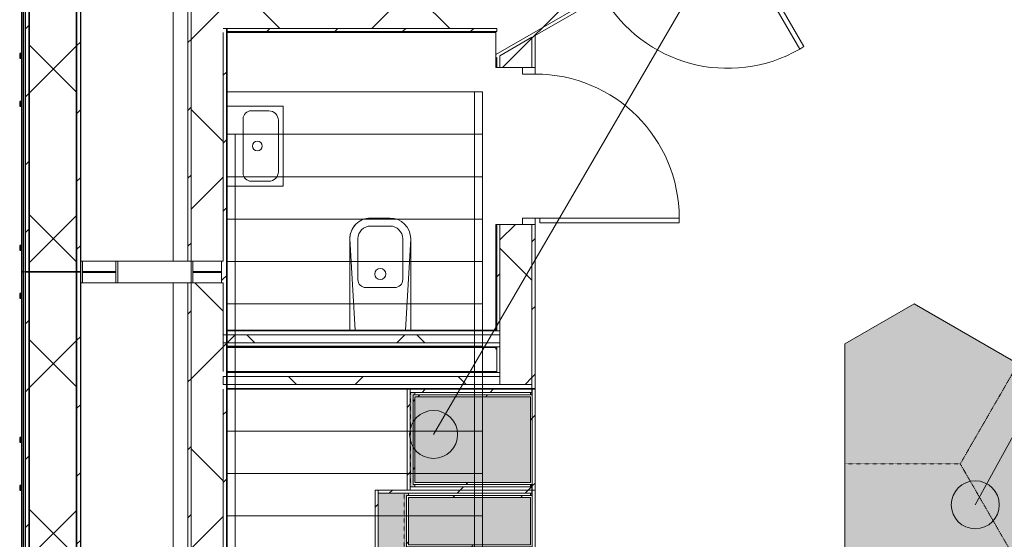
# Model space of a CAD drawing. Header units: centimetres. Extents: x 6036 to 22185, y 5782 to 11383.
# Tile 5 of 256: x 6067 to 6682, y 8195 to 8520. Entities that reach past the tile are written whole.
import ezdxf

# ---------------------------------------------------------------- set-up
doc = ezdxf.new("R2010")
doc.units = ezdxf.units.CM
doc.linetypes.add('Dash 1mm', pattern=[0.2, 0.1, -0.1])
doc.linetypes.add('Overhead', pattern=[0.396875, 0.238125, -0.15875])
for name, color, linetype, lineweight in [('A-ANNO-KEYN', 231, 'Continuous', 9), ('A-DOOR', 31, 'Continuous', 9), ('A-DOOR-FRAM', 31, 'Continuous', 9), ('A-DOOR-OPNG', 31, 'Continuous', 9), ('A-FLOR-HRAL', 11, 'Continuous', 9), ('A-FLOR-HRAL-MBND', 5, 'Overhead', 9), ('A-GENM', 13, 'Continuous', 9), ('A-GENM-HDLN', 13, 'Dash 1mm', 9), ('A-WALL', 113, 'Continuous', 9), ('A-WALL-FNSH', 113, 'Continuous', 25), ('A-WALL-PATT', 111, 'Continuous', 25), ('P-SANR-FIXT', 6, 'Continuous', 9), ('S-BEAM', 12, 'Continuous', 9), ('S-STRS-MBND', 31, 'Overhead', 9)]:
    doc.layers.add(name, color=color, linetype=linetype, lineweight=lineweight)
pattern_1 = [(45, (0, 0), (-21.2132, 21.2132), [])]
pattern_2 = [(45, (0, 0), (-53.033, 53.033), []), (135, (0, 0), (-53.033, -53.033), [])]
pattern_3 = [(315, (-8138.542, 6288.66), (21.2132, 21.2132), [])]

# ---------------------------------------------------------------- blocks, each defined once
blk = doc.blocks.new('GEMO_PanelElewacyjnyParter - GEMO_PanelElewacyjnyParter-5527560-7-00 ZestMeble')
at = {"layer": 'S-BEAM'}
h = blk.add_hatch(dxfattribs=at)
h.set_pattern_fill('FP_2', color=256, style=0, pattern_type=2)
h.set_pattern_definition([(135, (8241.887, -6003.758), (-21.2132, -21.2132), [])])
h.paths.add_polyline_path([(120, 68.94), (-120, 68.94), (-120, 66.4), (120, 66.4)])
h.paths.add_polyline_path([(120, 98.5), (120, 101.04), (-120, 101.04), (-120, 98.5), (72.87, 98.5)])
h = blk.add_hatch(dxfattribs=at)
h.set_pattern_fill('FP_1', color=256, style=0, pattern_type=2)
h.set_pattern_definition([(135, (8241.89, -6003.76), (-53.033, -53.033), []), (225, (8241.89, -6003.76), (53.033, -53.033), [])])
h.paths.add_polyline_path([(120, 98.5), (-120, 98.5), (-120, 68.94), (120, 68.94), (120, 90.39)])
for p, q in [((-113.25, 158.77), (113.25, 158.77)), ((-120, 65.24), (-120, 66.4)), ((120, 66.4), (120, 65.24))]:
    blk.add_line(p, q, dxfattribs=at)
at = {"layer": 'S-BEAM', "lineweight": 25}
for p, q in [((120, 101.04), (-120, 101.04)), ((-120, 101.04), (-120, 98.5)), ((120, 98.5), (-120, 98.5)), ((-120, 98.5), (-120, 68.94)), ((-120, 98.5), (120, 98.5)), ((120, 98.5), (120, 101.04)), ((120, 68.94), (120, 98.5)), ((-120, 68.94), (120, 68.94)), ((120, 68.94), (-120, 68.94)), ((-120, 68.94), (-120, 66.4)), ((120, 66.4), (120, 68.94)), ((-120, 66.4), (120, 66.4)), ((120, 65.24), (-120, 65.24)), ((-120, 65.24), (-120, 64.09)), ((-120, 64.09), (120, 64.09)), ((-103.5, 64.09), (-106.5, 64.09)), ((-106.5, 64.09), (-106.5, 62.93)), ((-106.5, 62.93), (-103.5, 62.93)), ((-103.5, 62.93), (-103.5, 64.09)), ((-13.5, 64.09), (-16.5, 64.09)), ((-16.5, 64.09), (-16.5, 62.93)), ((-16.5, 62.93), (-13.5, 62.93)), ((-13.5, 62.93), (-13.5, 64.09)), ((16.5, 64.09), (13.5, 64.09)), ((13.5, 64.09), (13.5, 62.93)), ((13.5, 62.93), (16.5, 62.93)), ((16.5, 62.93), (16.5, 64.09)), ((106.5, 64.09), (103.5, 64.09)), ((103.5, 64.09), (103.5, 62.93)), ((103.5, 62.93), (106.5, 62.93)), ((106.5, 62.93), (106.5, 64.09)), ((120, 64.09), (120, 65.24))]:
    blk.add_line(p, q, dxfattribs=at)
blk = doc.blocks.new('Railing - Railing-5530760-7-00 ZestMeble')
at = {"layer": 'A-FLOR-HRAL'}
for p, q in [((6355.72, 8114.17), (6350.72, 8111.84)), ((6355.72, 7970.88), (6355.72, 8114.17)), ((6350.72, 7970.88), (6350.72, 8111.84)), ((6355.72, 7970.88), (6350.72, 7970.88))]:
    blk.add_line(p, q, dxfattribs=at)
at = {"layer": 'A-FLOR-HRAL-MBND'}
for p, q in [((6350.72, 8474.38), (6355.72, 8474.38)), ((6350.72, 8111.84), (6350.72, 8474.38)), ((6355.72, 8114.17), (6355.72, 8474.38))]:
    blk.add_line(p, q, dxfattribs=at)
blk = doc.blocks.new('Railing - Railing-5530764-7-00 ZestMeble')
at = {"layer": 'A-FLOR-HRAL'}
for p, q in [((6201.3, 8042.16), (6196.3, 8039.83)), ((6196.3, 7970.88), (6196.3, 8039.83)), ((6201.3, 7970.88), (6201.3, 8042.16)), ((6201.3, 7970.88), (6196.3, 7970.88))]:
    blk.add_line(p, q, dxfattribs=at)
at = {"layer": 'A-FLOR-HRAL-MBND'}
for p, q in [((6196.3, 8447.88), (6201.3, 8447.88)), ((6196.3, 8039.83), (6196.3, 8447.88)), ((6201.3, 8042.16), (6201.3, 8447.88))]:
    blk.add_line(p, q, dxfattribs=at)
blk = doc.blocks.new('GEMO_PanelElewacyjnyParter - GEMO_PanelElewacyjnyParter-V7-7-00 ZestMeble')
at = {"layer": 'S-BEAM'}
h = blk.add_hatch(dxfattribs=at)
h.set_pattern_fill('FP_22', color=256, style=0, pattern_type=2)
h.set_pattern_definition([(135, (8481.887, -6003.758), (-21.2132, -21.2132), [])])
h.paths.add_polyline_path([(120, 66.4), (120, 68.94), (-120, 68.94), (-120, 66.4)])
h.paths.add_polyline_path([(120, 98.5), (120, 101.04), (-120, 101.04), (-120, 98.5), (99.78, 98.5)])
h = blk.add_hatch(dxfattribs=at)
h.set_pattern_fill('FP_21', color=256, style=0, pattern_type=2)
h.set_pattern_definition([(135, (8481.89, -6003.76), (-53.033, -53.033), []), (225, (8481.89, -6003.76), (53.033, -53.033), [])])
h.paths.add_polyline_path([(120, 98.5), (-120, 98.5), (-120, 68.94), (120, 68.94), (120, 90.39)])
for p, q in [((-113.25, 158.77), (113.25, 158.77)), ((-120, 65.24), (-120, 66.4)), ((120, 66.4), (120, 65.24))]:
    blk.add_line(p, q, dxfattribs=at)
at = {"layer": 'S-BEAM', "lineweight": 25}
for p, q in [((120, 101.04), (-120, 101.04)), ((-120, 101.04), (-120, 98.5)), ((120, 98.5), (-120, 98.5)), ((-120, 98.5), (-120, 68.94)), ((-120, 98.5), (120, 98.5)), ((120, 98.5), (120, 101.04)), ((120, 68.94), (120, 98.5)), ((-120, 68.94), (120, 68.94)), ((120, 68.94), (-120, 68.94)), ((-120, 68.94), (-120, 66.4)), ((120, 66.4), (120, 68.94)), ((-120, 66.4), (120, 66.4)), ((120, 65.24), (-120, 65.24)), ((-120, 65.24), (-120, 64.09)), ((-120, 64.09), (120, 64.09)), ((-103.5, 64.09), (-106.5, 64.09)), ((-106.5, 64.09), (-106.5, 62.93)), ((-106.5, 62.93), (-103.5, 62.93)), ((-103.5, 62.93), (-103.5, 64.09)), ((-13.5, 64.09), (-16.5, 64.09)), ((-16.5, 64.09), (-16.5, 62.93)), ((-16.5, 62.93), (-13.5, 62.93)), ((-13.5, 62.93), (-13.5, 64.09)), ((16.5, 64.09), (13.5, 64.09)), ((13.5, 64.09), (13.5, 62.93)), ((13.5, 62.93), (16.5, 62.93)), ((16.5, 62.93), (16.5, 64.09)), ((106.5, 64.09), (103.5, 64.09)), ((103.5, 64.09), (103.5, 62.93)), ((103.5, 62.93), (106.5, 62.93)), ((106.5, 62.93), (106.5, 64.09)), ((120, 64.09), (120, 65.24))]:
    blk.add_line(p, q, dxfattribs=at)
blk = doc.blocks.new('FURN_Lawa - E25-S-14_SiedziskoHol-5853294-7-00 ZestMeble')
at = {"layer": 'A-GENM'}
blk.add_hatch(color=191, dxfattribs=at).paths.add_polyline_path([(-75, -72.17), (75, -72.17), (100, -28.87), (25, 101.04), (-25, 101.04), (-100, -28.87)])
for p, q in [((-25, 101.04), (-100, -28.87)), ((25, 101.04), (-25, 101.04)), ((100, -28.87), (25, 101.04)), ((-100, -28.87), (-75, -72.17)), ((75, -72.17), (100, -28.87)), ((-75, -72.17), (75, -72.17))]:
    blk.add_line(p, q, dxfattribs=at)
at = {"layer": 'A-GENM-HDLN'}
for p, q in [((0, 0), (-62.5, 36.08)), ((0, 0), (62.5, 36.08)), ((0, -72.17), (0, 0))]:
    blk.add_line(p, q, dxfattribs=at)
blk = doc.blocks.new('PLFI_Umywalka - _UmywalkaTechczniczna50x35-5880775-7-00 ZestMeble')
at = {"layer": 'P-SANR-FIXT'}
for p, q in [((25, 35), (-25, 35)), ((-25, 35), (-25, 10)), ((-25, 35), (25, 35)), ((-25, 10), (-25, 35)), ((-16, 32), (16, 32)), ((25, 10), (25, 35)), ((25, 10), (25, 35)), ((-22, 15), (-22, 26)), ((22, 26), (22, 15)), ((-25, 10), (-25, 0)), ((-25, 10), (-25, 0)), ((-17, 10), (17, 10)), ((-17, 10), (17, 10)), ((25, 0), (25, 10)), ((25, 10), (25, 0))]:
    blk.add_line(p, q, dxfattribs=at)
blk.add_circle((0, 18.83), 3, dxfattribs=at)
for centre, radius, start, end in [((-16, 26), 6, 90, 180), ((16, 26), 6, 360, 90), ((-17, 15), 5, 180, 270), ((17, 15), 5, 270, 360)]:
    blk.add_arc(centre, radius, start, end, dxfattribs=at)
blk = doc.blocks.new('PLFI_Wc-Podtynk_P2 - D21-S_Wc-5887395-7-00 ZestMeble')
at = {"layer": 'P-SANR-FIXT'}
for p, q in [((-19, 0), (-19, -57)), ((-19, 0), (-19, -57)), ((19, -57), (19, 0)), ((19, -57), (19, 0)), ((-15.73, 0), (-19, -57)), ((19, -57), (15.73, 0)), ((-9, -26.5), (9, -26.5)), ((-14, -31.5), (-14, -57)), ((14, -57), (14, -31.5)), ((-6, -65), (6, -65)), ((-6, -70), (6, -70)), ((-6, -70), (6, -70)), ((-6, -70), (6, -70))]:
    blk.add_line(p, q, dxfattribs=at)
blk.add_circle((0, -35), 3.5, dxfattribs=at)
for centre, radius, start, end in [((-9, -31.5), 5, 90, 180), ((9, -31.5), 5, 0, 90), ((-6, -57), 13, 180, 270), ((-6, -57), 13, 180, 270), ((-6, -57), 13, 180, 270), ((-6, -57), 8, 180, 270), ((6, -57), 13, 270, 0), ((6, -57), 8, 270, 0), ((6, -57), 13, 270, 0), ((6, -57), 13, 270, 360)]:
    blk.add_arc(centre, radius, start, end, dxfattribs=at)
blk = doc.blocks.new('DOOR_Drzwi-1S_P1 - C13-D_Drzwi_90x200_-8232744-7-00 ZestMeble')
at = {"layer": 'A-DOOR'}
for p, q in [((45, -12), (45, -102)), ((48, -15), (45, -15)), ((48, -15), (48, -102)), ((48, -102), (45, -102))]:
    blk.add_line(p, q, dxfattribs=at)
at = {"layer": 'A-DOOR-FRAM'}
for p, q in [((-45, -4), (-49, -4)), ((-49, -4), (-49, -12)), ((-45, -12), (-45, -4)), ((49, -4), (45, -4)), ((45, -4), (45, -12)), ((49, -12), (49, -4)), ((-49, -12), (-45, -12)), ((45, -12), (49, -12))]:
    blk.add_line(p, q, dxfattribs=at)
at = {"layer": 'A-DOOR-OPNG'}
blk.add_arc((45, -12), 90, 180, 270, dxfattribs=at)
blk = doc.blocks.new('DOOR_Drzwi-1S_P1 - C13-D_Drzwi_90x200_-8232683-7-00 ZestMeble')
at = {"layer": 'A-DOOR'}
for p, q in [((48, 102.25), (45, 102.25)), ((45, 12.25), (45, 102.25)), ((48, 15.25), (48, 102.25)), ((48, 15.25), (45, 15.25))]:
    blk.add_line(p, q, dxfattribs=at)
at = {"layer": 'A-DOOR-FRAM'}
for p, q in [((-49, 4.25), (-49, 12.25)), ((-49, 12.25), (-45, 12.25)), ((-45, 12.25), (-45, 4.25)), ((45, 4.25), (45, 12.25)), ((45, 12.25), (49, 12.25)), ((49, 12.25), (49, 4.25)), ((-45, 4.25), (-49, 4.25)), ((49, 4.25), (45, 4.25))]:
    blk.add_line(p, q, dxfattribs=at)
at = {"layer": 'A-DOOR-OPNG'}
blk.add_arc((45, 12.25), 90, 90, 180, dxfattribs=at)
blk = doc.blocks.new('CASE_Szafa_poz0 - E25-S-06-8027443-7-00 ZestMeble')
at = {"layer": 'A-GENM'}
for points in [[(-120, -76), (21.39, -76), (21.39, -98), (29.56, -98), (29.56, -2), (-54.71, -2), (-24.35, -67.1), (-120, -67.1)], [(-55.64, 0), (-54.71, -2), (29.56, -2), (29.56, 0), (-40.56, 0)], [(52.7, -62.78), (52.7, -97), (82.3, -97), (82.3, -20.9), (52.7, -20.9), (52.7, -50.5)], [(91.7, -97), (145.3, -97), (145.3, -24.9), (91.7, -24.9), (91.7, -84.22)], [(21.39, -98), (21.39, -98.2), (22, -98)], [(21.39, -100), (24, -100), (24, -98.2), (21.39, -98.2)], [(24, -98.2), (24, -100), (29.56, -100), (29.56, -98.2)], [(89.04, -98), (90.5, -98), (90.5, -97), (89.04, -97)]]:
    blk.add_hatch(color=8, dxfattribs=at).paths.add_polyline_path(points)
h = blk.add_hatch(dxfattribs=at)
h.set_pattern_fill('FP_29', color=256, style=0, pattern_type=2)
h.set_pattern_definition(pattern_3)
h.paths.add_polyline_path([(29.56, -2), (87, -2), (87, 0), (29.56, 0)])
h = blk.add_hatch(dxfattribs=at)
h.set_pattern_fill('FP_29', color=256, style=0, pattern_type=2)
h.set_pattern_definition(pattern_3)
h.paths.add_polyline_path([(29.56, -19.9), (29.56, -98), (33.29, -98), (33.29, -2), (29.56, -2)])
h.paths.add_polyline_path([(87, -22), (87, -98), (89, -98), (89, -22)])
h = blk.add_hatch(color=8, dxfattribs=at)
h.paths.add_polyline_path([(33.29, -2), (33.29, -98), (48, -98), (48, -2)])
h.paths.add_polyline_path([(50, -97), (50, -98), (51.5, -98), (51.5, -97)])
h.paths.add_polyline_path([(50, -2), (50, -20.9), (51.5, -20.9), (51.5, -19.7), (83.5, -19.9), (83.5, -20.9), (85, -20.9), (85, -2), (51.5, -2)])
h.paths.add_polyline_path([(83.5, -98), (85, -98), (85, -97), (83.5, -97)])
h = blk.add_hatch(dxfattribs=at)
h.set_pattern_fill('FP_29', color=256, style=0, pattern_type=2)
h.set_pattern_definition(pattern_3)
h.paths.add_polyline_path([(48, -19.9), (48, -98), (50, -98), (50, -2), (48, -2)])
h = blk.add_hatch(dxfattribs=at)
h.set_pattern_fill('FP_29', color=256, style=0, pattern_type=2)
h.set_pattern_definition(pattern_3)
h.paths.add_polyline_path([(85, -2), (85, -98), (87, -98), (87, -2)])
h = blk.add_hatch(dxfattribs=at)
h.set_pattern_fill('FP_29', color=256, style=0, pattern_type=2)
h.set_pattern_definition(pattern_3)
h.paths.add_polyline_path([(51.5, -19.7), (51.5, -98.2), (83.5, -98.2), (83.5, -19.7)])
h.paths.add_polyline_path([(52.7, -20.9), (82.3, -20.9), (82.3, -97), (52.7, -97), (52.7, -62.78)])
h = blk.add_hatch(dxfattribs=at)
h.set_pattern_fill('FP_29', color=256, style=0, pattern_type=2)
h.set_pattern_definition(pattern_3)
h.paths.add_polyline_path([(87, -22), (150, -22), (150, -20), (87, -20)])
h = blk.add_hatch(color=8, dxfattribs=at)
h.paths.add_polyline_path([(89, -23.7), (89, -24.9), (90.5, -24.9), (90.5, -23.7), (146.5, -23.7), (146.5, -24.9), (148, -24.9), (148, -22), (89, -22.2)])
h.paths.add_polyline_path([(146.5, -97), (146.5, -98), (148, -98), (148, -97)])
h = blk.add_hatch(dxfattribs=at)
h.set_pattern_fill('FP_29', color=256, style=0, pattern_type=2)
h.set_pattern_definition(pattern_3)
h.paths.add_polyline_path([(148, -62.78), (148, -98), (150, -98), (150, -22), (148, -22)])
h = blk.add_hatch(dxfattribs=at)
h.set_pattern_fill('FP_29', color=256, style=0, pattern_type=2)
h.set_pattern_definition(pattern_3)
h.paths.add_polyline_path([(29.56, -100), (49, -100), (49, -98.2), (29.56, -98.2)])
h = blk.add_hatch(dxfattribs=at)
h.set_pattern_fill('FP_29', color=256, style=0, pattern_type=2)
h.set_pattern_definition(pattern_3)
h.paths.add_polyline_path([(49, -100), (87, -100), (87, -98.2), (49, -98.2)])
h = blk.add_hatch(dxfattribs=at)
h.set_pattern_fill('FP_29', color=256, style=0, pattern_type=2)
h.set_pattern_definition(pattern_3)
h.paths.add_polyline_path([(87, -100), (150, -100), (150, -98.2), (87, -98.2)])
at = {"layer": 'A-GENM-HDLN', "linetype": 'Continuous'}
h = blk.add_hatch(dxfattribs=at)
h.set_pattern_fill('FP_29', color=256, style=0, pattern_type=2)
h.set_pattern_definition(pattern_3)
h.paths.add_polyline_path([(90.5, -98.2), (146.5, -98.2), (146.5, -23.7), (90.5, -23.7), (90.5, -84.22)])
h.paths.add_polyline_path([(91.7, -84.22), (91.7, -24.9), (145.3, -24.9), (145.3, -97), (91.7, -97)])
at = {"layer": 'A-GENM'}
for p, q in [((-55.64, 0), (29.56, 0)), ((-54.71, -2), (29.56, -2)), ((29.56, -2), (-54.71, -2)), ((-120, -67.1), (-120, -76)), ((29.56, -98), (21.39, -98)), ((21.39, -98.2), (24, -98.2)), ((24, -100), (24, -98.2)), ((24, -98.2), (29.56, -98.2)), ((24, -98.2), (24, -100)), ((48, -98), (33.29, -98)), ((51.5, -98), (50, -98)), ((85, -98), (83.75, -98)), ((89.04, -97), (89.04, -98)), ((90.5, -98), (89.04, -98)), ((148, -98), (146.5, -98)), ((146.5, -98), (148, -98)), ((24, -100), (21.39, -100)), ((29.56, -100), (24, -100))]:
    blk.add_line(p, q, dxfattribs=at)
at = {"layer": 'A-GENM', "lineweight": 18}
for p, q in [((87, 0), (29.56, 0)), ((29.56, 0), (29.56, -2)), ((87, -2), (87, 0)), ((33.29, -2), (29.56, -2)), ((29.56, -2), (29.56, -98)), ((29.56, -2), (87, -2)), ((33.29, -98), (33.29, -2)), ((50, -2), (48, -2)), ((48, -2), (48, -98)), ((50, -98), (50, -2)), ((87, -2), (85, -2)), ((85, -2), (85, -98)), ((87, -98), (87, -2)), ((51.5, -20.9), (50, -20.9)), ((50, -20.9), (50, -97)), ((83.5, -19.7), (51.5, -19.7)), ((51.5, -19.7), (51.5, -98.2)), ((51.5, -97), (51.5, -20.9)), ((52.7, -97), (52.7, -20.9)), ((52.7, -20.9), (82.3, -20.9)), ((82.3, -20.9), (82.3, -97)), ((83.5, -98.2), (83.5, -19.7)), ((85, -20.9), (83.5, -20.9)), ((83.5, -20.9), (83.5, -97)), ((85, -97), (85, -20.9)), ((150, -20), (87, -20)), ((87, -20), (87, -22)), ((87, -22), (150, -22)), ((89, -22), (87, -22)), ((87, -22), (87, -98)), ((89, -98), (89, -22)), ((146.5, -23.7), (90.5, -23.7)), ((90.5, -23.7), (90.5, -98.2)), ((146.5, -98.2), (146.5, -23.7)), ((150, -22), (148, -22)), ((148, -22), (148, -98)), ((150, -22), (150, -20)), ((150, -98), (150, -22)), ((90.5, -24.9), (89, -24.9)), ((89, -24.9), (89, -97)), ((90.5, -97), (90.5, -24.9)), ((91.7, -97), (91.7, -24.9)), ((91.7, -24.9), (145.3, -24.9)), ((145.3, -24.9), (145.3, -97)), ((148, -24.9), (146.5, -24.9)), ((146.5, -24.9), (146.5, -97)), ((148, -97), (148, -24.9)), ((29.56, -98), (33.29, -98)), ((49, -98.2), (29.56, -98.2)), ((29.56, -98.2), (29.56, -100)), ((48, -98), (50, -98)), ((49, -100), (49, -98.2)), ((87, -98.2), (49, -98.2)), ((49, -98.2), (49, -100)), ((50, -97), (51.5, -97)), ((51.5, -98.2), (83.5, -98.2)), ((82.3, -97), (52.7, -97)), ((83.5, -97), (85, -97)), ((85, -98), (87, -98)), ((87, -98), (89, -98)), ((150, -98.2), (87, -98.2)), ((87, -98.2), (87, -100)), ((87, -100), (87, -98.2)), ((89, -97), (90.5, -97)), ((90.5, -98.2), (146.5, -98.2)), ((145.3, -97), (91.7, -97)), ((146.5, -97), (148, -97)), ((148, -98), (150, -98)), ((150, -100), (150, -98.2)), ((29.56, -100), (49, -100)), ((49, -100), (87, -100)), ((87, -100), (150, -100))]:
    blk.add_line(p, q, dxfattribs=at)
at = {"layer": 'A-GENM-HDLN'}
for p, q in [((50, -18.2), (85, -18.2)), ((50, -98.2), (50, -18.2)), ((85, -18.2), (85, -98.2)), ((89, -22.2), (148, -22.2)), ((89, -22.2), (148, -22.2)), ((89, -98), (89, -22.2)), ((89, -22.2), (148, -22.2)), ((148, -22.2), (148, -98.2))]:
    blk.add_line(p, q, dxfattribs=at)
blk = doc.blocks.new('Railing - Railing-8648288-7-00 ZestMeble')
at = {"layer": 'A-FLOR-HRAL-MBND'}
for p, q in [((6350.72, 8474.38), (6355.72, 8474.38)), ((6350.72, 8111.84), (6350.72, 8474.38)), ((6355.72, 8114.17), (6355.72, 8474.38))]:
    blk.add_line(p, q, dxfattribs=at)

msp = doc.modelspace()

# ---------------------------------------------------------------- hatches: boundary and pattern name
at = {"layer": 'A-ANNO-KEYN'}
h = msp.add_hatch(color=256, dxfattribs=at)
edge = h.paths.add_edge_path()
edge.add_arc((6325.19, 8260.26), 15, 0, 360)
h = msp.add_hatch(color=256, dxfattribs=at)
edge = h.paths.add_edge_path()
edge.add_arc((6663.55, 8216.31), 15, 0, 360)
at = {"layer": 'A-WALL-PATT', "lineweight": 9}
h = msp.add_hatch(dxfattribs=at)
h.set_pattern_fill('FP_14', color=256, style=0, pattern_type=2)
h.set_pattern_definition(pattern_2)
h.paths.add_polyline_path([(6364.16, 8497.82), (6426.55, 8533.83), (6416.55, 8551.16), (6366.66, 8522.35), (6366.66, 8514.04), (6364.66, 8514.04), (6364.66, 8512.04), (6364.16, 8511.54)])
h.paths.add_polyline_path([(6511.42, 8582.83), (6577.48, 8620.97), (6566.88, 8627.09), (6576.29, 8643.38), (6501.42, 8600.16), (6504.28, 8595.2)])
h = msp.add_hatch(dxfattribs=at)
h.set_pattern_fill('FP_13', color=256, style=0, pattern_type=2)
h.set_pattern_definition(pattern_1)
h.paths.add_polyline_path([(6364.16, 8495.51), (6427.55, 8532.1), (6426.55, 8533.83), (6364.16, 8497.82)])
h.paths.add_polyline_path([(6512.42, 8581.1), (6551.68, 8603.77), (6549.68, 8604.92), (6511.42, 8582.83)])
h = msp.add_hatch(dxfattribs=at)
h.set_pattern_fill('FP_13', color=256, style=0, pattern_type=2)
h.set_pattern_definition(pattern_1)
h.paths.add_polyline_path([(6173.76, 8368.64), (6173.76, 8595.14), (6171.76, 8595.14), (6171.76, 8368.64)])
h = msp.add_hatch(dxfattribs=at)
h.set_pattern_fill('FP_14', color=256, style=0, pattern_type=2)
h.set_pattern_definition(pattern_2)
h.paths.add_polyline_path([(6179.91, 8368.64), (6193.76, 8368.64), (6193.76, 8595.14), (6173.76, 8595.14), (6173.76, 8368.64)])
h = msp.add_hatch(dxfattribs=at)
h.set_pattern_fill('FP_14', color=256, style=0, pattern_type=2)
h.set_pattern_definition(pattern_2)
h.paths.add_polyline_path([(6364.66, 8514.04), (6366.66, 8514.04), (6366.66, 8522.35), (6386.9, 8534.04), (6193.76, 8534.04), (6193.76, 8514.04), (6364.16, 8514.04)])
h = msp.add_hatch(dxfattribs=at)
h.set_pattern_fill('FP_13', color=256, style=0, pattern_type=2)
h.set_pattern_definition(pattern_1)
h.paths.add_polyline_path([(6195.76, 8322.54), (6195.76, 8514.04), (6193.76, 8514.04), (6193.76, 8322.54)])
h = msp.add_hatch(dxfattribs=at)
h.set_pattern_fill('FP_13', color=256, style=0, pattern_type=2)
h.set_pattern_definition(pattern_1)
h.paths.add_polyline_path([(6196.26, 8512.04), (6364.66, 8512.04), (6364.66, 8514.04), (6196.26, 8514.04)])
h = msp.add_hatch(dxfattribs=at)
h.set_pattern_fill('FP_14', color=256, style=0, pattern_type=2)
h.set_pattern_definition(pattern_2)
h.paths.add_polyline_path([(6386.66, 8313.64), (6386.66, 8391.54), (6366.66, 8391.54), (6366.66, 8313.64)])
h.paths.add_polyline_path([(6386.66, 8489.54), (6386.66, 8508.5), (6366.66, 8496.95), (6366.66, 8489.54)])
h = msp.add_hatch(dxfattribs=at)
h.set_pattern_fill('FP_13', color=256, style=0, pattern_type=2)
h.set_pattern_definition(pattern_1)
h.paths.add_polyline_path([(6386.66, 8313.64), (6388.66, 8313.64), (6388.66, 8391.54), (6386.66, 8391.54)])
h.paths.add_polyline_path([(6388.66, 8489.54), (6388.66, 8509.65), (6386.66, 8508.5), (6386.66, 8489.54)])
h = msp.add_hatch(dxfattribs=at)
h.set_pattern_fill('FP_13', color=256, style=0, pattern_type=2)
h.set_pattern_definition(pattern_1)
h.paths.add_polyline_path([(6366.66, 8313.64), (6366.66, 8315.04), (6364.66, 8315.04), (6364.66, 8313.64)])
h.paths.add_polyline_path([(6366.66, 8325.04), (6366.66, 8391.54), (6364.66, 8391.54), (6364.66, 8325.04)])
h.paths.add_polyline_path([(6366.66, 8489.54), (6366.66, 8496.95), (6364.66, 8495.79), (6364.66, 8489.54)])
h = msp.add_hatch(dxfattribs=at)
h.set_pattern_fill('FP_13', color=256, style=0, pattern_type=2)
h.set_pattern_definition(pattern_1)
h.paths.add_polyline_path([(6192.76, 8355.14), (6193.76, 8355.14), (6193.76, 8368.64), (6192.76, 8368.64)])
h.paths.add_polyline_path([(6105.95, 8355.14), (6105.95, 8368.64), (6104.79, 8368.64), (6104.79, 8355.14)])
h.paths.add_polyline_path([(6127.89, 8355.14), (6127.89, 8368.64), (6126.73, 8368.64), (6126.73, 8355.14)])
h.paths.add_polyline_path([(6174.76, 8355.14), (6174.76, 8368.64), (6173.76, 8368.64), (6173.76, 8355.14)])
h = msp.add_hatch(dxfattribs=at)
h.set_pattern_fill('FP_13', color=256, style=0, pattern_type=2)
h.set_pattern_definition(pattern_1)
h.paths.add_polyline_path([(6173.76, 8128.64), (6173.76, 8355.14), (6171.76, 8355.14), (6171.76, 8128.64)])
h = msp.add_hatch(dxfattribs=at)
h.set_pattern_fill('FP_14', color=256, style=0, pattern_type=2)
h.set_pattern_definition(pattern_2)
h.paths.add_polyline_path([(6174.76, 8128.64), (6193.76, 8128.64), (6193.76, 8355.14), (6173.76, 8355.14), (6173.76, 8128.64)])
h = msp.add_hatch(dxfattribs=at)
h.set_pattern_fill('FP_14', color=256, style=0, pattern_type=2)
h.set_pattern_definition(pattern_2)
h.paths.add_polyline_path([(6222.79, 8317.54), (6366.66, 8317.54), (6366.66, 8322.54), (6193.76, 8322.54), (6193.76, 8317.54), (6201.35, 8317.54)])
h = msp.add_hatch(dxfattribs=at)
h.set_pattern_fill('FP_13', color=256, style=0, pattern_type=2)
h.set_pattern_definition(pattern_1)
h.paths.add_polyline_path([(6193.76, 7447.31), (6195.76, 7447.31), (6195.76, 8291.54), (6193.76, 8291.54), (6193.76, 7449.82)])
h.paths.add_polyline_path([(6193.76, 8296.54), (6195.76, 8296.54), (6195.76, 8317.54), (6193.76, 8317.54), (6193.76, 8299.04)])
h = msp.add_hatch(dxfattribs=at)
h.set_pattern_fill('FP_13', color=256, style=0, pattern_type=2)
h.set_pattern_definition(pattern_1)
h.paths.add_polyline_path([(6366.66, 8113.11), (6366.66, 8159.94), (6364.66, 8159.94), (6364.66, 8113.11)])
h.paths.add_polyline_path([(6364.66, 8299.04), (6366.66, 8299.04), (6366.66, 8313.64), (6364.66, 8313.64), (6364.66, 8299.54)])
h = msp.add_hatch(dxfattribs=at)
h.set_pattern_fill('FP_14', color=256, style=0, pattern_type=2)
h.set_pattern_definition(pattern_2)
h.paths.add_polyline_path([(6386.66, 7972.97), (6386.66, 7975.28), (6384.02, 7976.8), (6384.02, 7974.49)])
h.paths.add_polyline_path([(6372.88, 8113.11), (6386.66, 8113.11), (6386.66, 8159.94), (6366.66, 8159.94), (6366.66, 8113.11)])
h.paths.add_polyline_path([(6372.88, 8291.54), (6386.66, 8291.54), (6386.66, 8313.64), (6366.66, 8313.64), (6366.66, 8291.54)])
h = msp.add_hatch(dxfattribs=at)
h.set_pattern_fill('FP_13', color=256, style=0, pattern_type=2)
h.set_pattern_definition(pattern_1)
h.paths.add_polyline_path([(6388.66, 8113.11), (6388.66, 8159.94), (6386.66, 8159.94), (6386.66, 8113.11)])
h.paths.add_polyline_path([(6386.66, 8289.04), (6388.66, 8289.04), (6388.66, 8313.64), (6386.66, 8313.64), (6386.66, 8291.54)])
h = msp.add_hatch(dxfattribs=at)
h.set_pattern_fill('FP_14', color=256, style=0, pattern_type=2)
h.set_pattern_definition(pattern_2)
h.paths.add_polyline_path([(6366.66, 8291.54), (6366.66, 8296.54), (6193.76, 8296.54), (6193.76, 8291.54), (6364.66, 8291.54)])

# ---------------------------------------------------------------- linework, layer by layer
at = {"layer": 'A-ANNO-KEYN'}
for p, q in [((6325.19, 8260.26), (6865.29, 9189.36)), ((6663.55, 8216.31), (7075.65, 8968.39))]:
    msp.add_line(p, q, dxfattribs=at)
for centre in [(6325.19, 8260.26), (6663.55, 8216.31)]:
    msp.add_circle(centre, 15, dxfattribs=at)
at = {"layer": 'A-WALL', "color": 9, "lineweight": 18}
for p, q in [((6173.76, 8595.14), (6173.76, 8368.64)), ((6426.55, 8533.83), (6364.16, 8497.82)), ((6193.76, 8514.04), (6364.66, 8514.04)), ((6364.16, 8512.04), (6364.66, 8512.04)), ((6364.16, 8512.04), (6364.16, 8497.82)), ((6364.66, 8514.04), (6364.66, 8512.04)), ((6193.76, 8368.64), (6193.76, 8511.54)), ((6366.66, 8496.95), (6386.66, 8508.5)), ((6386.66, 8508.5), (6386.66, 8489.54)), ((6366.66, 8496.95), (6366.66, 8489.54)), ((6366.66, 8489.54), (6386.66, 8489.54)), ((6386.66, 8391.54), (6366.66, 8391.54)), ((6366.66, 8391.54), (6366.66, 8325.54)), ((6386.66, 8391.54), (6386.66, 8291.54)), ((6173.76, 8368.64), (6193.76, 8368.64)), ((6193.76, 8355.14), (6173.76, 8355.14)), ((6173.76, 8355.14), (6173.76, 8308.33)), ((6193.76, 8299.54), (6193.76, 8355.14)), ((6366.66, 8315.04), (6366.66, 8325.04)), ((6366.66, 8314.54), (6366.66, 8291.54)), ((6173.76, 8308.33), (6173.76, 8128.64)), ((6193.76, 8296.54), (6193.76, 8291.54)), ((6386.66, 8291.54), (6366.66, 8291.54)), ((6193.76, 8128.64), (6193.76, 8288.54))]:
    msp.add_line(p, q, dxfattribs=at)
at = {"layer": 'A-WALL'}
for p, q in [((6195.76, 8322.54), (6195.76, 8514.04)), ((6196.26, 8514.04), (6196.26, 8511.54)), ((6364.16, 8512.04), (6196.26, 8512.04)), ((6364.16, 8495.51), (6364.66, 8495.79)), ((6364.66, 8495.79), (6364.66, 8489.54)), ((6364.66, 8391.54), (6364.66, 8325.04)), ((6105.95, 8368.64), (6126.73, 8368.64)), ((6171.76, 8368.64), (6127.89, 8368.64)), ((6126.73, 8355.14), (6105.95, 8355.14)), ((6127.89, 8355.14), (6171.76, 8355.14)), ((6366.66, 8322.54), (6193.76, 8322.54)), ((6196.26, 8325.04), (6196.26, 8322.54)), ((6196.26, 8325.04), (6366.66, 8325.04)), ((6366.66, 8325.54), (6366.66, 8325.04)), ((6366.66, 8317.54), (6193.76, 8317.54)), ((6195.76, 8314.54), (6195.76, 8317.54)), ((6195.76, 8315.04), (6366.66, 8315.04)), ((6364.66, 8315.04), (6364.66, 8313.64)), ((6366.66, 8315.04), (6366.66, 8314.54)), ((6366.66, 8296.54), (6193.76, 8296.54)), ((6195.76, 8299.54), (6195.76, 8296.54)), ((6366.66, 8299.04), (6195.76, 8299.04)), ((6364.66, 8299.04), (6364.66, 8299.54)), ((6366.66, 8291.54), (6193.76, 8291.54)), ((6195.76, 8291.54), (6195.76, 8288.54)), ((6386.66, 8291.54), (6386.66, 8289.04)), ((6388.66, 8289.04), (6195.76, 8289.04))]:
    msp.add_line(p, q, dxfattribs=at)
at = {"layer": 'A-WALL-FNSH', "color": 253, "lineweight": 9}
for p, q in [((6171.76, 8595.14), (6171.76, 8368.64)), ((6388.66, 8509.65), (6427.55, 8532.1)), ((6196.26, 8511.54), (6364.16, 8511.54)), ((6196.26, 8325.54), (6196.26, 8511.54)), ((6388.66, 8489.54), (6388.66, 8509.65)), ((6364.16, 8497.82), (6364.16, 8489.54)), ((6364.16, 8489.54), (6366.66, 8489.54)), ((6386.66, 8489.54), (6388.66, 8489.54)), ((6366.66, 8391.54), (6364.16, 8391.54)), ((6364.16, 8391.54), (6364.16, 8325.54)), ((6388.66, 8391.54), (6386.66, 8391.54)), ((6388.66, 8288.54), (6388.66, 8391.54)), ((6105.95, 8368.64), (6104.79, 8368.64)), ((6104.79, 8368.64), (6104.79, 8355.14)), ((6105.95, 8355.14), (6105.95, 8368.64)), ((6127.89, 8368.64), (6126.73, 8368.64)), ((6126.73, 8368.64), (6126.73, 8355.14)), ((6127.89, 8355.14), (6127.89, 8368.64)), ((6171.76, 8368.64), (6173.76, 8368.64)), ((6174.76, 8368.64), (6173.76, 8368.64)), ((6173.76, 8368.64), (6173.76, 8355.14)), ((6174.76, 8355.14), (6174.76, 8368.64)), ((6193.76, 8368.64), (6192.76, 8368.64)), ((6192.76, 8368.64), (6192.76, 8355.14)), ((6126.73, 8362.22), (6105.95, 8362.22)), ((6105.95, 8362.22), (6105.95, 8361.56)), ((6105.95, 8361.56), (6126.73, 8361.56)), ((6126.73, 8361.56), (6126.73, 8362.22)), ((6174.76, 8362.22), (6174.76, 8361.56)), ((6192.76, 8362.22), (6174.76, 8362.22)), ((6174.76, 8361.56), (6192.76, 8361.56)), ((6192.76, 8361.56), (6192.76, 8362.22)), ((6104.79, 8355.14), (6105.95, 8355.14)), ((6126.73, 8355.14), (6127.89, 8355.14)), ((6173.76, 8355.14), (6171.76, 8355.14)), ((6171.76, 8355.14), (6171.76, 8128.64)), ((6173.76, 8355.14), (6174.76, 8355.14)), ((6192.76, 8355.14), (6193.76, 8355.14)), ((6193.76, 8355.14), (6193.76, 8355.14)), ((6364.16, 8325.54), (6196.26, 8325.54)), ((6195.76, 8314.54), (6364.16, 8314.54)), ((6195.76, 8299.54), (6195.76, 8314.54)), ((6364.16, 8314.54), (6364.16, 8313.64)), ((6364.16, 8313.64), (6364.66, 8313.64)), ((6364.66, 8313.64), (6364.66, 8299.54)), ((6364.66, 8299.54), (6195.76, 8299.54)), ((6195.76, 8288.54), (6388.66, 8288.54)), ((6195.76, 7447.31), (6195.76, 8288.54))]:
    msp.add_line(p, q, dxfattribs=at)
at = {"layer": 'S-STRS-MBND'}
for p, q in [((6195.76, 8474.38), (6355.76, 8474.38)), ((6195.76, 8096.96), (6195.76, 8474.38)), ((6355.76, 8114.19), (6355.76, 8474.38)), ((6195.76, 8447.88), (6355.76, 8447.88)), ((6195.76, 8421.38), (6355.76, 8421.38)), ((6195.76, 8394.88), (6355.76, 8394.88)), ((6195.76, 8368.38), (6355.76, 8368.38)), ((6195.76, 8341.88), (6355.76, 8341.88)), ((6195.76, 8315.38), (6355.76, 8315.38)), ((6195.76, 8288.88), (6355.76, 8288.88)), ((6195.76, 8262.38), (6355.76, 8262.38)), ((6195.76, 8235.88), (6355.76, 8235.88)), ((6195.76, 8209.38), (6355.76, 8209.38))]:
    msp.add_line(p, q, dxfattribs=at)

# ---------------------------------------------------------------- block references
at = {"layer": 'A-DOOR'}
for name, p, rotation in [('DOOR_Drzwi-1S_P1 - C13-D_Drzwi_90x200_-8232744-7-00 ZestMeble', (6463.98, 8567), 30.00000000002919), ('DOOR_Drzwi-1S_P1 - C13-D_Drzwi_90x200_-8232683-7-00 ZestMeble', (6376.41, 8440.54), 270)]:
    msp.add_blockref(name, p, dxfattribs=dict(at, rotation=rotation))
at = {"layer": 'A-FLOR-HRAL'}
for name in ['Railing - Railing-5530760-7-00 ZestMeble', 'Railing - Railing-8648288-7-00 ZestMeble', 'Railing - Railing-5530764-7-00 ZestMeble']:
    msp.add_blockref(name, (0, 0), dxfattribs=at)
at = {"layer": 'A-GENM'}
for name, p, rotation in [('FURN_Lawa - E25-S-14_SiedziskoHol-5853294-7-00 ZestMeble', (6654.17, 8241.89), 29.99999999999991), ('CASE_Szafa_poz0 - E25-S-06-8027443-7-00 ZestMeble', (6288.66, 8138.54), 90.00000000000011)]:
    msp.add_blockref(name, p, dxfattribs=dict(at, rotation=rotation))
at = {"layer": 'P-SANR-FIXT'}
for name, p, rotation in [('PLFI_Umywalka - _UmywalkaTechczniczna50x35-5880775-7-00 ZestMeble', (6196.26, 8440.54), 269.9999999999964), ('PLFI_Wc-Podtynk_P2 - D21-S_Wc-5887395-7-00 ZestMeble', (6291.92, 8325.54), 180)]:
    msp.add_blockref(name, p, dxfattribs=dict(at, rotation=rotation))
at = {"layer": 'S-BEAM', "rotation": 269.9999999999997}
for name, p in [('GEMO_PanelElewacyjnyParter - GEMO_PanelElewacyjnyParter-V7-7-00 ZestMeble', (6003.76, 8481.89)), ('GEMO_PanelElewacyjnyParter - GEMO_PanelElewacyjnyParter-5527560-7-00 ZestMeble', (6003.76, 8241.89))]:
    msp.add_blockref(name, p, dxfattribs=at)

doc.saveas('drawing.dxf')
